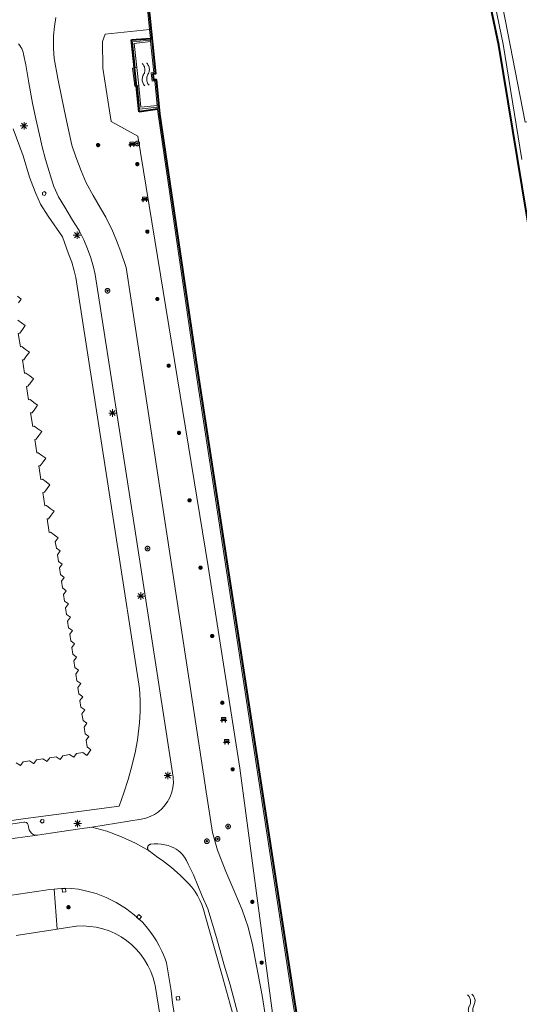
# Model space of a CAD drawing. Header units: metres. Extents: x 135779 to 137489, y 452643 to 455118.
# Tile 12 of 256: x 136098 to 136166, y 453061 to 453193. Entities that reach past the tile are written whole.
import ezdxf

# ---------------------------------------------------------------- set-up
doc = ezdxf.new("R2010")
doc.units = ezdxf.units.M
doc.linetypes.add('DGN_Style_4', pattern=[89.853097, 44.898487, -22.449243, 0.056123, -22.449243])
for name, color, linetype, lineweight in [('KTop_BTD_Groenvoorziening', 62, 'Continuous', 13), ('KTop_PAL_Lichtmast', 40, 'Continuous', 13), ('KTop_PND_Grondvlaksituatie van BAG-pand [tachy]', 1, 'Continuous', 13), ('KTop_PUT_Brandkraan of -put', 1, 'Continuous', 13), ('KTop_PUT_Inspectie- of rioolput', 15, 'Continuous', 13), ('KTop_PUT_Kolk', 15, 'Continuous', 13), ('KTop_SHD_Damwand (l)', 1, 'Continuous', 40), ('KTop_SHD_Hek (l)', 15, 'DGN_Style_4', 40), ('KTop_SHD_Kademuur', 16, 'Continuous', 13), ('KTop_STM_Bank', 40, 'Continuous', 13), ('KTop_SYM_Water', 150, 'Continuous', 0), ('KTop_VGO_Boom', 92, 'Continuous', 13), ('KTop_WGD_Fietspad', 40, 'Continuous', 13), ('KTop_WGD_Rijbaan_Lokale weg', 251, 'Continuous', 13), ('KTop_WGD_Voetpad', 251, 'Continuous', 13)]:
    doc.layers.add(name, color=color, linetype=linetype, lineweight=lineweight)

# ---------------------------------------------------------------- blocks, each defined once
blk = doc.blocks.new('PAL_Lichtmast')
at = {"layer": 'KTop_PAL_Lichtmast'}
for p, q in [((-0.35, -0.35), (0.35, 0.35)), ((0.35, -0.35), (-0.35, 0.35)), ((0, -0.5), (0, 0.5)), ((-0.5, 0), (0.5, 0))]:
    blk.add_line(p, q, dxfattribs=at)
blk = doc.blocks.new('PUT_Brandkraan_of_-put')
at = {"layer": 'KTop_PUT_Brandkraan of -put'}
for p, q in [((-0.25, 0.03), (0, 0.25)), ((-0.16, -0.25), (-0.25, 0.03)), ((0, 0.25), (0.25, 0.03)), ((0.25, 0.03), (0.16, -0.25)), ((0.16, -0.25), (-0.16, -0.25))]:
    blk.add_line(p, q, dxfattribs=at)
blk = doc.blocks.new('PUT_Inspectie-_of_rioolput')
at = {"layer": 'KTop_PUT_Inspectie- of rioolput', "flags": 128}
for points in [[(0.31, 0), (0.31, 0.03), (0.3, 0.06), (0.29, 0.1), (0.28, 0.13), (0.27, 0.15), (0.25, 0.18), (0.23, 0.21), (0.21, 0.23), (0.18, 0.25), (0.15, 0.27), (0.13, 0.28), (0.1, 0.29), (0.06, 0.3), (0.03, 0.31), (0, 0.31), (-0.03, 0.31), (-0.06, 0.3), (-0.1, 0.29), (-0.13, 0.28), (-0.16, 0.27), (-0.18, 0.25), (-0.21, 0.23), (-0.23, 0.21), (-0.25, 0.18), (-0.27, 0.15), (-0.28, 0.13), (-0.29, 0.1), (-0.3, 0.06), (-0.31, 0.03), (-0.31, 0), (-0.31, -0.03), (-0.3, -0.06), (-0.29, -0.1), (-0.28, -0.13), (-0.27, -0.16), (-0.25, -0.18), (-0.23, -0.21), (-0.21, -0.23), (-0.18, -0.25), (-0.15, -0.27), (-0.13, -0.28), (-0.1, -0.29), (-0.06, -0.3), (-0.03, -0.31), (0, -0.31), (0.03, -0.31), (0.06, -0.3), (0.1, -0.29), (0.13, -0.28), (0.15, -0.27), (0.18, -0.25), (0.21, -0.23), (0.23, -0.21), (0.25, -0.18), (0.27, -0.15), (0.28, -0.13), (0.29, -0.1), (0.3, -0.06), (0.31, -0.03), (0.31, 0)], [(0.1, 0), (0.09, 0.01), (0.09, 0.02), (0.09, 0.03), (0.09, 0.04), (0.08, 0.05), (0.08, 0.06), (0.07, 0.06), (0.06, 0.07), (0.06, 0.08), (0.05, 0.08), (0.04, 0.09), (0.03, 0.09), (0.02, 0.09), (0.01, 0.09), (0, 0.09), (-0.01, 0.09), (-0.02, 0.09), (-0.03, 0.09), (-0.04, 0.09), (-0.05, 0.08), (-0.06, 0.08), (-0.06, 0.07), (-0.07, 0.06), (-0.08, 0.06), (-0.08, 0.05), (-0.09, 0.04), (-0.09, 0.03), (-0.09, 0.02), (-0.09, 0.01), (-0.09, 0), (-0.09, -0.01), (-0.09, -0.02), (-0.09, -0.03), (-0.09, -0.04), (-0.08, -0.05), (-0.08, -0.06), (-0.07, -0.06), (-0.06, -0.07), (-0.06, -0.08), (-0.05, -0.08), (-0.04, -0.09), (-0.03, -0.09), (-0.02, -0.09), (-0.01, -0.09), (0, -0.09), (0.01, -0.09), (0.02, -0.09), (0.03, -0.09), (0.04, -0.09), (0.05, -0.08), (0.06, -0.08), (0.06, -0.07), (0.07, -0.06), (0.08, -0.06), (0.08, -0.05), (0.09, -0.04), (0.09, -0.03), (0.09, -0.02), (0.09, -0.01), (0.1, 0)], [(0.04, 0), (0.03, 0), (0.03, 0.01), (0.03, 0.01), (0.03, 0.01), (0.03, 0.02), (0.03, 0.02), (0.03, 0.02), (0.02, 0.03), (0.02, 0.03), (0.02, 0.03), (0.01, 0.03), (0.01, 0.03), (0.01, 0.03), (0, 0.03), (0, 0.03), (0, 0.03), (-0.01, 0.03), (-0.01, 0.03), (-0.01, 0.03), (-0.02, 0.03), (-0.02, 0.03), (-0.02, 0.03), (-0.03, 0.02), (-0.03, 0.02), (-0.03, 0.02), (-0.03, 0.01), (-0.03, 0.01), (-0.03, 0.01), (-0.03, 0), (-0.03, 0), (-0.03, 0), (-0.03, -0.01), (-0.03, -0.01), (-0.03, -0.01), (-0.03, -0.02), (-0.03, -0.02), (-0.03, -0.02), (-0.02, -0.03), (-0.02, -0.03), (-0.02, -0.03), (-0.01, -0.03), (-0.01, -0.03), (-0.01, -0.03), (0, -0.03), (0, -0.03), (0, -0.03), (0.01, -0.03), (0.01, -0.03), (0.01, -0.03), (0.02, -0.03), (0.02, -0.03), (0.02, -0.03), (0.03, -0.02), (0.03, -0.02), (0.03, -0.02), (0.03, -0.01), (0.03, -0.01), (0.03, -0.01), (0.03, 0), (0.04, 0)], [(0.01, 0.02), (0.01, 0.02), (0.01, 0.02), (0, 0.02), (0, 0.02), (0, 0.02), (0, 0.02), (-0.01, 0.02), (-0.01, 0.02), (-0.01, 0.02), (-0.01, 0.02), (-0.01, 0.02), (-0.02, 0.02), (-0.02, 0.01), (-0.02, 0.01), (-0.02, 0.01), (-0.02, 0.01), (-0.02, 0.01), (-0.02, 0), (-0.02, 0), (-0.02, 0), (-0.02, 0), (-0.02, -0.01), (-0.02, -0.01), (-0.02, -0.01), (-0.02, -0.01), (-0.02, -0.01), (-0.02, -0.02), (-0.01, -0.02), (-0.01, -0.02), (-0.01, -0.02), (-0.01, -0.02), (-0.01, -0.02), (0, -0.02), (0, -0.02), (0, -0.02), (0, -0.02), (0.01, -0.02), (0.01, -0.02), (0.01, -0.02), (0.01, -0.02), (0.01, -0.02), (0.02, -0.02), (0.02, -0.01), (0.02, -0.01), (0.02, -0.01), (0.02, -0.01), (0.02, -0.01), (0.02, 0), (0.02, 0), (0.02, 0), (0.02, 0), (0.02, 0.01), (0.02, 0.01), (0.02, 0.01), (0.02, 0.01), (0.02, 0.01), (0.02, 0.02), (0.01, 0.02), (0.01, 0.02), (0.01, 0.02)]]:
    blk.add_lwpolyline(points, dxfattribs=at)
blk = doc.blocks.new('PUT_Kolk')
at = {"layer": 'KTop_PUT_Kolk', "flags": 128}
blk.add_lwpolyline([(0.22, -0.23), (0.22, 0.22), (-0.23, 0.22), (-0.23, -0.23), (0.22, -0.23)], dxfattribs=at)
blk = doc.blocks.new('STM_Bank')
at = {"layer": 'KTop_STM_Bank'}
for p, q in [((-0.42, -0.09), (-0.3, 0.02)), ((-0.3, 0.31), (0.3, 0.31)), ((-0.3, 0.14), (-0.3, 0.31)), ((-0.2, 0.14), (-0.3, 0.14)), ((-0.3, 0.02), (-0.2, 0.02)), ((-0.2, 0.02), (-0.2, 0.14)), ((0.16, 0.14), (-0.15, 0.14)), ((-0.15, 0.14), (-0.15, 0.02)), ((-0.15, 0.02), (0.16, 0.02)), ((0.16, 0.02), (0.16, 0.14)), ((0.3, 0.14), (0.2, 0.14)), ((0.2, 0.14), (0.2, 0.02)), ((0.2, 0.02), (0.3, 0.02)), ((0.3, 0.31), (0.3, 0.14)), ((0.3, 0.02), (0.42, -0.09)), ((-0.26, -0.09), (-0.42, -0.09)), ((-0.26, -0.31), (-0.26, -0.09)), ((-0.21, -0.31), (-0.26, -0.31)), ((0.22, -0.09), (-0.21, -0.09)), ((-0.21, -0.09), (-0.21, -0.31)), ((0.22, -0.31), (0.22, -0.09)), ((0.26, -0.31), (0.22, -0.31)), ((0.42, -0.09), (0.26, -0.09)), ((0.26, -0.09), (0.26, -0.31))]:
    blk.add_line(p, q, dxfattribs=at)
blk = doc.blocks.new('VGO_Boom')
at = {"layer": 'KTop_VGO_Boom', "flags": 128}
for points in [[(0.21, 0), (0.21, 0.02), (0.21, 0.04), (0.2, 0.07), (0.2, 0.09), (0.19, 0.11), (0.17, 0.13), (0.16, 0.14), (0.14, 0.16), (0.13, 0.17), (0.11, 0.19), (0.09, 0.2), (0.07, 0.2), (0.04, 0.21), (0.02, 0.21), (0, 0.21), (-0.02, 0.21), (-0.05, 0.21), (-0.07, 0.2), (-0.09, 0.2), (-0.11, 0.19), (-0.13, 0.17), (-0.14, 0.16), (-0.16, 0.14), (-0.17, 0.13), (-0.19, 0.11), (-0.2, 0.09), (-0.2, 0.07), (-0.21, 0.04), (-0.21, 0.02), (-0.22, 0), (-0.21, -0.02), (-0.21, -0.05), (-0.2, -0.07), (-0.2, -0.09), (-0.19, -0.11), (-0.17, -0.13), (-0.16, -0.14), (-0.14, -0.16), (-0.13, -0.17), (-0.11, -0.19), (-0.09, -0.2), (-0.07, -0.2), (-0.05, -0.21), (-0.02, -0.21), (0, -0.22), (0.02, -0.21), (0.04, -0.21), (0.07, -0.2), (0.09, -0.2), (0.11, -0.19), (0.13, -0.17), (0.14, -0.16), (0.16, -0.14), (0.17, -0.13), (0.19, -0.11), (0.2, -0.09), (0.2, -0.07), (0.21, -0.05), (0.21, -0.02), (0.21, 0)], [(0.15, 0), (0.15, 0.02), (0.15, 0.03), (0.15, 0.05), (0.14, 0.06), (0.13, 0.08), (0.13, 0.09), (0.12, 0.1), (0.1, 0.12), (0.09, 0.13), (0.08, 0.13), (0.06, 0.14), (0.05, 0.15), (0.03, 0.15), (0.02, 0.15), (0, 0.15), (-0.02, 0.15), (-0.03, 0.15), (-0.05, 0.15), (-0.06, 0.14), (-0.08, 0.13), (-0.09, 0.13), (-0.1, 0.12), (-0.12, 0.1), (-0.13, 0.09), (-0.13, 0.08), (-0.14, 0.06), (-0.15, 0.05), (-0.15, 0.03), (-0.15, 0.02), (-0.16, 0), (-0.15, -0.02), (-0.15, -0.03), (-0.15, -0.05), (-0.14, -0.06), (-0.13, -0.08), (-0.13, -0.09), (-0.12, -0.1), (-0.1, -0.12), (-0.09, -0.13), (-0.08, -0.13), (-0.06, -0.14), (-0.05, -0.15), (-0.03, -0.15), (-0.02, -0.15), (0, -0.16), (0.02, -0.15), (0.03, -0.15), (0.05, -0.15), (0.06, -0.14), (0.08, -0.13), (0.09, -0.13), (0.1, -0.12), (0.12, -0.1), (0.13, -0.09), (0.13, -0.08), (0.14, -0.06), (0.15, -0.05), (0.15, -0.03), (0.15, -0.02), (0.15, 0)], [(0.1, 0), (0.09, 0.01), (0.09, 0.02), (0.09, 0.03), (0.09, 0.04), (0.08, 0.05), (0.08, 0.06), (0.07, 0.06), (0.06, 0.07), (0.06, 0.08), (0.05, 0.08), (0.04, 0.09), (0.03, 0.09), (0.02, 0.09), (0.01, 0.09), (0, 0.09), (-0.01, 0.09), (-0.02, 0.09), (-0.03, 0.09), (-0.04, 0.09), (-0.05, 0.08), (-0.06, 0.08), (-0.06, 0.07), (-0.07, 0.06), (-0.08, 0.06), (-0.08, 0.05), (-0.09, 0.04), (-0.09, 0.03), (-0.09, 0.02), (-0.09, 0.01), (-0.1, 0), (-0.09, -0.01), (-0.09, -0.02), (-0.09, -0.03), (-0.09, -0.04), (-0.08, -0.05), (-0.08, -0.06), (-0.07, -0.06), (-0.06, -0.07), (-0.06, -0.08), (-0.05, -0.08), (-0.04, -0.09), (-0.03, -0.09), (-0.02, -0.09), (-0.01, -0.09), (0, -0.1), (0.01, -0.09), (0.02, -0.09), (0.03, -0.09), (0.04, -0.09), (0.05, -0.08), (0.06, -0.08), (0.06, -0.07), (0.07, -0.06), (0.08, -0.06), (0.08, -0.05), (0.09, -0.04), (0.09, -0.03), (0.09, -0.02), (0.09, -0.01), (0.1, 0)], [(0.04, 0), (0.03, 0), (0.03, 0.01), (0.03, 0.01), (0.03, 0.01), (0.03, 0.02), (0.03, 0.02), (0.03, 0.02), (0.02, 0.03), (0.02, 0.03), (0.02, 0.03), (0.01, 0.03), (0.01, 0.03), (0.01, 0.03), (0, 0.03), (0, 0.03), (0, 0.03), (-0.01, 0.03), (-0.01, 0.03), (-0.01, 0.03), (-0.02, 0.03), (-0.02, 0.03), (-0.02, 0.03), (-0.03, 0.02), (-0.03, 0.02), (-0.03, 0.02), (-0.03, 0.01), (-0.03, 0.01), (-0.03, 0.01), (-0.04, 0), (-0.04, 0), (-0.04, 0), (-0.03, -0.01), (-0.03, -0.01), (-0.03, -0.01), (-0.03, -0.02), (-0.03, -0.02), (-0.03, -0.02), (-0.02, -0.03), (-0.02, -0.03), (-0.02, -0.03), (-0.01, -0.03), (-0.01, -0.03), (-0.01, -0.03), (0, -0.04), (0, -0.04), (0, -0.04), (0.01, -0.03), (0.01, -0.03), (0.01, -0.03), (0.02, -0.03), (0.02, -0.03), (0.02, -0.03), (0.03, -0.02), (0.03, -0.02), (0.03, -0.02), (0.03, -0.01), (0.03, -0.01), (0.03, -0.01), (0.03, 0), (0.04, 0)]]:
    blk.add_lwpolyline(points, dxfattribs=at)
blk = doc.blocks.new('SYM_Water')
at = {"layer": 'KTop_SYM_Water', "flags": 128}
for points in [[(-1.5, 0.28), (-1.39, 0.36), (-1.28, 0.42), (-1.16, 0.47), (-1.03, 0.5), (-0.91, 0.53), (-0.78, 0.54), (-0.65, 0.53), (-0.52, 0.52), (-0.39, 0.48), (-0.27, 0.44), (-0.15, 0.38), (-0.04, 0.32), (-0.01, 0.29)], [(-0.01, 0.29), (0.09, 0.22), (0.19, 0.16), (0.31, 0.11), (0.42, 0.07), (0.54, 0.05), (0.66, 0.03), (0.79, 0.03), (0.91, 0.05), (1.03, 0.07), (1.15, 0.11), (1.26, 0.16), (1.37, 0.22), (1.47, 0.29), (1.49, 0.32)], [(-1.49, -0.32), (-1.39, -0.24), (-1.27, -0.18), (-1.15, -0.13), (-1.03, -0.1), (-0.9, -0.07), (-0.77, -0.06), (-0.64, -0.07), (-0.51, -0.09), (-0.39, -0.12), (-0.26, -0.16), (-0.15, -0.22), (-0.04, -0.28), (-0.01, -0.31)], [(-0.01, -0.31), (0.09, -0.38), (0.2, -0.44), (0.31, -0.49), (0.43, -0.53), (0.55, -0.55), (0.67, -0.57), (0.79, -0.57), (0.92, -0.55), (1.04, -0.53), (1.15, -0.49), (1.27, -0.44), (1.37, -0.38), (1.47, -0.31), (1.5, -0.28)]]:
    blk.add_lwpolyline(points, dxfattribs=at)

msp = doc.modelspace()

# ---------------------------------------------------------------- linework, layer by layer
at = {"layer": 'KTop_BTD_Groenvoorziening', "flags": 128}
msp.add_lwpolyline([(136115.83, 453191.42), (136109.88, 453190.81), (136109.51, 453189.83), (136109.55, 453186.27), (136110.67, 453179.08), (136114.28, 453177.12), (136123.7, 453119.34), (136127.97, 453092.29), (136133.24, 453052.71), (136138.15, 453022.83)], dxfattribs=at)
at = {"layer": 'KTop_PND_Grondvlaksituatie van BAG-pand [tachy]', "flags": 128}
for points in [[(136098.09, 453155.63), (136098.6, 453155.25), (136098.22, 453154.74)], [(136098.13, 453152.44), (136098.64, 453152.07), (136099.15, 453151.69), (136098.77, 453151.18), (136098.41, 453150.68), (136098.21, 453150.65), (136098.49, 453148.85), (136098.69, 453148.88), (136099.19, 453148.51), (136099.7, 453148.13), (136099.32, 453147.62), (136098.96, 453147.12), (136098.76, 453147.09), (136099.04, 453145.29), (136099.24, 453145.32), (136099.74, 453144.95), (136100.25, 453144.57), (136099.88, 453144.06), (136099.51, 453143.56), (136099.31, 453143.53), (136099.59, 453141.73), (136099.79, 453141.76), (136100.29, 453141.39), (136100.8, 453141.02), (136100.43, 453140.5), (136100.06, 453140), (136099.86, 453139.97), (136100.14, 453138.17), (136100.34, 453138.2), (136100.84, 453137.84), (136101.35, 453137.46), (136100.98, 453136.94), (136100.61, 453136.44), (136100.41, 453136.41), (136100.69, 453134.61), (136100.89, 453134.64), (136101.39, 453134.28), (136101.9, 453133.9), (136101.53, 453133.39), (136101.16, 453132.89), (136100.96, 453132.86), (136101.24, 453131.06), (136101.44, 453131.09), (136101.94, 453130.72), (136102.45, 453130.34), (136102.08, 453129.83), (136101.71, 453129.33), (136101.51, 453129.3), (136101.79, 453127.5), (136101.99, 453127.53), (136102.49, 453127.16), (136103.01, 453126.78), (136102.63, 453126.27), (136102.26, 453125.77), (136102.07, 453125.74), (136102.34, 453123.94), (136102.54, 453123.97), (136103.04, 453123.6), (136103.56, 453123.23), (136103.17, 453122.69), (136103.32, 453121.82), (136103.83, 453121.45), (136103.46, 453120.93), (136103.59, 453120.04), (136104.11, 453119.67), (136103.73, 453119.16), (136103.87, 453118.27), (136104.38, 453117.89), (136104.01, 453117.38), (136104.15, 453116.49), (136104.66, 453116.11), (136104.28, 453115.6), (136104.42, 453114.71), (136104.93, 453114.33), (136104.56, 453113.82), (136104.7, 453112.93), (136105.21, 453112.55), (136104.83, 453112.04), (136104.97, 453111.15), (136105.48, 453110.77), (136105.11, 453110.26), (136105.25, 453109.37), (136105.76, 453108.99), (136105.38, 453108.48), (136105.52, 453107.59), (136106.03, 453107.21), (136105.66, 453106.7), (136105.8, 453105.81), (136106.31, 453105.44), (136105.93, 453104.92), (136106.07, 453104.03), (136106.59, 453103.66), (136106.21, 453103.14), (136106.35, 453102.25), (136106.86, 453101.88), (136106.49, 453101.37), (136106.62, 453100.48), (136107.14, 453100.1), (136106.76, 453099.59), (136106.9, 453098.7), (136107.41, 453098.32), (136107.04, 453097.81), (136107.17, 453096.92), (136107.69, 453096.54), (136107.31, 453096.03), (136107.45, 453095.14), (136107.96, 453094.76), (136107.4, 453094.01), (136106.87, 453094.4), (136106.02, 453094.26), (136105.66, 453093.77), (136105.09, 453094.12), (136104.21, 453093.96), (136103.85, 453093.47), (136103.28, 453093.82), (136102.43, 453093.69), (136102.09, 453093.23), (136102.07, 453093.2), (136101.5, 453093.55), (136100.65, 453093.41), (136100.3, 453092.94), (136100.29, 453092.92), (136100.27, 453092.94), (136099.72, 453093.27), (136098.87, 453093.14), (136098.52, 453092.66), (136098.51, 453092.65), (136098.5, 453092.66), (136097.94, 453093)], [(136103.42, 453070.7), (136097.9, 453069.83)], [(136118.83, 453049.27), (136116.58, 453063.14), (136116.55, 453063.29), (136116.32, 453064.15), (136116.01, 453064.99), (136115.63, 453065.8), (136115.18, 453066.57), (136114.66, 453067.29), (136114.08, 453067.97), (136113.44, 453068.59), (136112.75, 453069.16), (136112.01, 453069.65), (136111.22, 453070.08), (136110.41, 453070.44), (136109.56, 453070.73), (136108.69, 453070.93), (136107.81, 453071.06), (136106.92, 453071.11), (136106.03, 453071.08), (136105.14, 453070.97), (136103.42, 453070.7)]]:
    msp.add_lwpolyline(points, dxfattribs=at)
at = {"layer": 'KTop_SHD_Damwand (l)', "flags": 128}
for points in [[(136176.09, 453105.41), (136172.68, 453128.25), (136169.88, 453146.36), (136168.34, 453155.42), (136165.91, 453170.31), (136162.78, 453189.36), (136161.08, 453197.44), (136160.34, 453200.8), (136159.15, 453206.43), (136156.32, 453219.9), (136155.25, 453224.57)], [(136113.93, 453221.11), (136115.66, 453195.13), (136116.63, 453185.5), (136116.28, 453185.46), (136116.36, 453184.72), (136116.71, 453184.75), (136117.18, 453180.1), (136122.23, 453145.89), (136135.32, 453060.91), (136137.44, 453047.57), (136140.54, 453026.88), (136144.86, 453000)]]:
    msp.add_lwpolyline(points, dxfattribs=at)
at = {"layer": 'KTop_SHD_Hek (l)', "flags": 128}
for points in [[(136113.81, 453186.29), (136113.41, 453190.05), (136115.95, 453190.23)], [(136115.95, 453190.23), (136115.98, 453190.23)], [(136114.07, 453183.84), (136113.81, 453186.29)], [(136116.91, 453180.73), (136114.43, 453180.4), (136114.07, 453183.84)]]:
    msp.add_lwpolyline(points, dxfattribs=at)
at = {"layer": 'KTop_SHD_Kademuur', "flags": 128}
for points in [[(136154.53, 453227.7), (136154.62, 453227.34), (136155.25, 453224.57), (136156.32, 453219.9), (136159.15, 453206.43), (136160.34, 453200.8), (136161.08, 453197.44), (136162.78, 453189.36), (136165.91, 453170.31), (136168.34, 453155.42), (136169.88, 453146.36), (136172.68, 453128.25), (136176.09, 453105.41)], [(136115.83, 453191.42), (136115.46, 453195.13), (136115.15, 453199.74), (136115.05, 453201.17), (136113.73, 453221.08), (136113.72, 453221.3)], [(136146.91, 452987.13), (136144.86, 453000), (136140.54, 453026.88), (136137.44, 453047.57), (136135.32, 453060.91), (136122.23, 453145.89), (136117.18, 453180.1), (136116.71, 453184.75), (136116.36, 453184.72), (136116.28, 453185.46), (136116.63, 453185.5), (136115.66, 453195.13), (136113.93, 453221.11), (136113.92, 453221.33)], [(136160.95, 453200.92), (136161.69, 453197.51), (136163.34, 453189.46), (136165.87, 453173.97)], [(136115.97, 453190.02), (136115.95, 453190.23), (136115.83, 453191.42)], [(136113.92, 453186.31), (136113.56, 453189.78), (136115.97, 453190.02)], [(136114.11, 453186.33), (136114.12, 453186.33), (136113.78, 453189.58), (136115.99, 453189.81)], [(136115.97, 453190.02), (136115.99, 453189.81)], [(136115.99, 453189.81), (136116.41, 453185.68), (136116.06, 453185.64), (136116.18, 453184.5), (136116.53, 453184.53), (136116.86, 453181.23)], [(136114.21, 453183.86), (136114.07, 453183.84), (136113.85, 453183.82), (136113.54, 453186.26), (136113.81, 453186.29), (136113.92, 453186.31)], [(136114.11, 453186.33), (136113.92, 453186.31)], [(136114.4, 453183.89), (136114.42, 453183.89), (136114.11, 453186.33)], [(136114.21, 453183.86), (136114.4, 453183.89)], [(136116.88, 453181.01), (136114.48, 453180.77), (136114.21, 453183.86)], [(136116.86, 453181.23), (136114.66, 453181.01), (136114.4, 453183.89)], [(136116.86, 453181.23), (136116.88, 453181.01)], [(136141.62, 453018.82), (136140.33, 453026.85), (136137.23, 453047.54), (136135.11, 453060.88), (136122.03, 453145.86), (136116.98, 453180.07), (136116.91, 453180.73), (136116.88, 453181.01)]]:
    msp.add_lwpolyline(points, dxfattribs=at)
at = {"layer": 'KTop_WGD_Fietspad', "flags": 128}
for points in [[(136103.26, 453193.05), (136103.07, 453191.83), (136102.95, 453190.6), (136102.92, 453189.37), (136102.93, 453188.88), (136103.04, 453187.54), (136103.54, 453184.88), (136104.06, 453182.22), (136104.61, 453179.65), (136105.05, 453177.56), (136105.42, 453175.9), (136105.93, 453174.34), (136106.65, 453172.48), (136107.33, 453170.87), (136108.25, 453169.14), (136109.27, 453167.45), (136109.97, 453166.23), (136110.61, 453164.96), (136110.77, 453164.62), (136111.42, 453163.13), (136111.99, 453161.62), (136112.68, 453159.51), (136113.35, 453155.13), (136123.34, 453089.76), (136123.36, 453089.68), (136124.31, 453083.64), (136124.98, 453081.27), (136126.11, 453078.42), (136127.29, 453075.6), (136128.26, 453073.29), (136129.11, 453070.97), (136129.67, 453068.57), (136130.97, 453061.76), (136131.47, 453058.65)], [(136098.23, 453189.51), (136098.4, 453189.31), (136098.54, 453189.09), (136098.67, 453188.87), (136098.77, 453188.63), (136098.85, 453188.38), (136098.91, 453188.13), (136099.21, 453186.68), (136099.64, 453184.28), (136100.13, 453181.56), (136100.55, 453179.43), (136101.19, 453176.72), (136101.38, 453175.89), (136101.88, 453174.01), (136102.65, 453171.36), (136102.99, 453170.36), (136103.63, 453168.99), (136104.48, 453167.58), (136105.51, 453165.87), (136106.3, 453164.6), (136106.43, 453164.36), (136107.01, 453163.2), (136107.52, 453162.02), (136107.95, 453160.8), (136108.3, 453159.56), (136108.53, 453158.55), (136113.96, 453123.84), (136119.01, 453091.1), (136119.02, 453090.96), (136119.04, 453090.32), (136118.97, 453089.68), (136118.83, 453089.05), (136118.6, 453088.45), (136118.39, 453088.02), (136118.31, 453087.88), (136117.95, 453087.35), (136117.52, 453086.87), (136117.04, 453086.44), (136116.51, 453086.08), (136115.93, 453085.79), (136115.33, 453085.57), (136114.7, 453085.43), (136108.09, 453084.39)], [(136127.71, 453059.31), (136126.66, 453063.21), (136125.85, 453065.85), (136124.85, 453069.55), (136123.69, 453073.42), (136122.93, 453075.12), (136121.75, 453077.98), (136121.03, 453079.4), (136120.8, 453079.88), (136120.67, 453080.11), (136120.53, 453080.33), (136120.22, 453080.76), (136119.97, 453081), (136119.69, 453081.22), (136119.4, 453081.42), (136119.09, 453081.59), (136118.77, 453081.74), (136118.33, 453081.9), (136117.88, 453082.02), (136117.41, 453082.1), (136116.95, 453082.13), (136116.48, 453082.13), (136116.01, 453082.08), (136115.97, 453082.07), (136115.93, 453082.06), (136115.89, 453082.05), (136115.84, 453082.03), (136115.81, 453082.01), (136115.77, 453081.98), (136115.74, 453081.95), (136115.71, 453081.92), (136115.68, 453081.89), (136115.65, 453081.85), (136115.63, 453081.81), (136115.61, 453081.77), (136115.6, 453081.73), (136115.59, 453081.69), (136115.58, 453081.64), (136115.57, 453081.6), (136115.58, 453081.55), (136115.58, 453081.51), (136115.59, 453081.47), (136115.6, 453081.42), (136115.62, 453081.38), (136115.64, 453081.34), (136115.66, 453081.3), (136115.69, 453081.27), (136115.71, 453081.24), (136115.75, 453081.21), (136115.78, 453081.18)]]:
    msp.add_lwpolyline(points, dxfattribs=at)
at = {"layer": 'KTop_WGD_Rijbaan_Lokale weg', "flags": 128}
for points in [[(136100.78, 453083.32), (136102.53, 453083.57), (136106.47, 453084.14), (136108.09, 453084.39)], [(136108.09, 453084.39), (136110.1, 453083.82), (136112.06, 453083.09), (136113.96, 453082.21), (136115.78, 453081.18)], [(136093.09, 453082.18), (136098.08, 453082.94), (136100.78, 453083.32)], [(136115.78, 453081.18), (136116.36, 453080.73), (136116.96, 453080.3), (136117.56, 453079.88), (136118.81, 453078.95), (136119.97, 453077.93), (136121.06, 453076.82), (136121.51, 453076.31), (136121.92, 453075.77), (136122.29, 453075.19), (136122.6, 453074.59), (136122.87, 453073.97), (136123.08, 453073.32), (136123.79, 453070.77), (136125.49, 453064.76), (136126.63, 453060.75), (136127.87, 453056.22)], [(136103.03, 453076.06), (136102.36, 453076.01), (136101.86, 453075.93), (136094.55, 453074.83)], [(136119.69, 453056.1), (136118.93, 453060.8), (136118.73, 453062.41), (136118.3, 453065.07), (136118.22, 453065.63), (136118.1, 453066.18), (136117.94, 453066.72), (136117.73, 453067.24), (136117.49, 453067.75), (136117.14, 453068.45), (136116.76, 453069.13), (136116.34, 453069.78), (136115.89, 453070.42), (136115.4, 453071.03), (136114.88, 453071.61), (136113.79, 453072.6), (136112.61, 453073.49), (136111.35, 453074.27), (136110.03, 453074.92), (136108.65, 453075.45), (136107.23, 453075.84), (136106.3, 453076.04), (136105.36, 453076.15), (136104.41, 453076.17), (136103.03, 453076.06)]]:
    msp.add_lwpolyline(points, dxfattribs=at)
at = {"layer": 'KTop_WGD_Voetpad', "flags": 128}
for points in [[(136176.42, 453172.94), (136167.83, 453179.3), (136166.28, 453179.01), (136162.28, 453199.71), (136163.6, 453200.04), (136165.36, 453201.68)], [(136092.67, 453084.59), (136098.88, 453085.48), (136106.71, 453086.53), (136111.74, 453087.2), (136112.39, 453088.96), (136112.97, 453090.75), (136113.47, 453092.56), (136113.89, 453094.38), (136114.21, 453096.07), (136114.32, 453096.84), (136114.49, 453098.37), (136114.57, 453099.9), (136114.57, 453101.44), (136114.49, 453102.98), (136111.24, 453124.11), (136105.94, 453158.14), (136105.73, 453159.06), (136105.38, 453160.22), (136104.96, 453161.35), (136104.15, 453163.61), (136102.22, 453166.38), (136101.21, 453168.01), (136100.56, 453169.42), (136100.15, 453170.44), (136099.71, 453171.63), (136098.86, 453174.5), (136097.5, 453178.11)], [(136100.78, 453083.32), (136100.5, 453083.32), (136100.49, 453083.32), (136100.21, 453083.4), (136099.97, 453083.56), (136099.78, 453083.77), (136099.65, 453084.03), (136099.62, 453084.15), (136099.53, 453084.67), (136099.44, 453084.85), (136099.29, 453084.99), (136099.1, 453085.06), (136098.96, 453085.06), (136092.74, 453084.12), (136093.09, 453082.18)], [(136103.42, 453070.7), (136103.03, 453076.06)]]:
    msp.add_lwpolyline(points, dxfattribs=at)

# ---------------------------------------------------------------- block references
at = {"layer": 'KTop_PAL_Lichtmast'}
for p in [(136098.98, 453178.51), (136106.1, 453163.83), (136110.85, 453139.96), (136114.68, 453115.4), (136118.31, 453091.3), (136106.18, 453084.86)]:
    msp.add_blockref('PAL_Lichtmast', p, dxfattribs=at)
at = {"layer": 'KTop_PUT_Brandkraan of -put'}
for p, rotation in [((136101.69, 453169.39), 204.7057721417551), ((136101.39, 453085.16), 97.61621124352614)]:
    msp.add_blockref('PUT_Brandkraan_of_-put', p, dxfattribs=dict(at, rotation=rotation))
at = {"layer": 'KTop_PUT_Inspectie- of rioolput'}
for p, rotation in [((136114.19, 453176.14), 201.1241103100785), ((136110.19, 453156.37), 188.9019101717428), ((136115.57, 453121.77), 188.7597063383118), ((136126.4, 453084.46), 188.9356138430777), ((136123.54, 453082.48), 15.77929386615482), ((136124.98, 453082.8), 195.7792938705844)]:
    msp.add_blockref('PUT_Inspectie-_of_rioolput', p, dxfattribs=dict(at, rotation=rotation))
at = {"layer": 'KTop_PUT_Kolk'}
for p, rotation in [((136104.35, 453075.9), 94.44324893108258), ((136114.42, 453072.31), 227.6897703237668), ((136119.65, 453061.4), 187.2218368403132)]:
    msp.add_blockref('PUT_Kolk', p, dxfattribs=dict(at, rotation=rotation))
at = {"layer": 'KTop_STM_Bank'}
for p in [(136113.49, 453176.02), (136115.19, 453168.63), (136125.8, 453098.77), (136126.2, 453095.82)]:
    msp.add_blockref('STM_Bank', p, dxfattribs=at)
at = {"layer": 'KTop_SYM_Water'}
for p, rotation in [((136115.32, 453185.41), 95.78992265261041), ((136159.1, 453060.42), 98.49826367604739)]:
    msp.add_blockref('SYM_Water', p, dxfattribs=dict(at, rotation=rotation))
at = {"layer": 'KTop_VGO_Boom'}
for p in [(136108.93, 453175.92), (136114.19, 453173.37), (136115.55, 453164.31), (136116.89, 453155.27), (136118.41, 453146.31), (136119.8, 453137.3), (136121.21, 453128.24), (136122.69, 453119.2), (136124.26, 453110.03), (136125.61, 453101.07), (136127.01, 453092.14), (136129.64, 453074.35), (136104.95, 453073.63), (136130.9, 453066.19)]:
    msp.add_blockref('VGO_Boom', p, dxfattribs=at)

doc.saveas('drawing.dxf')
